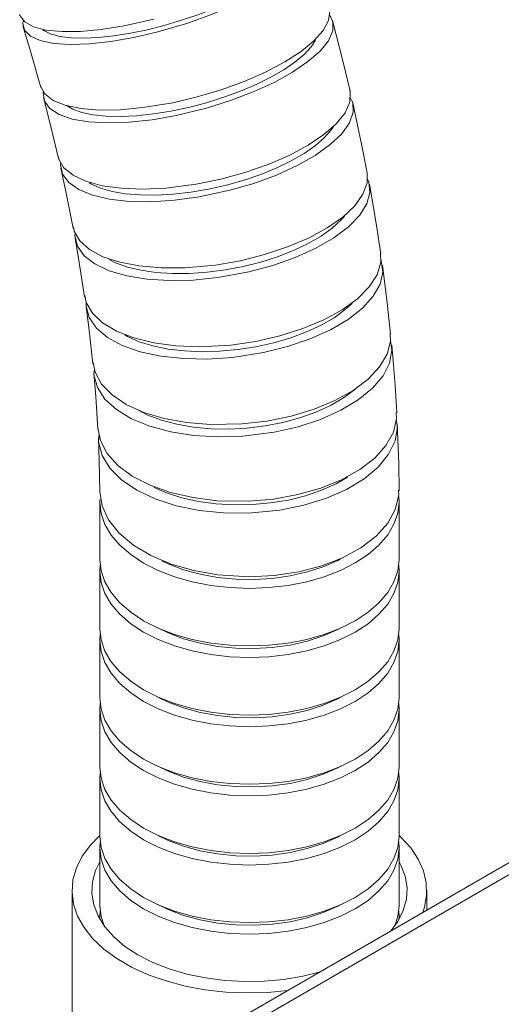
# Model space of a CAD drawing. Extents: x 13 to 426, y 6 to 274.
# Tile 36 of 40: x 326 to 339, y 167 to 195. Entities that reach past the tile are written whole.
import ezdxf

# ---------------------------------------------------------------- set-up
doc = ezdxf.new("R2010")
doc.units = 0
doc.header["$MEASUREMENT"] = 0

msp = doc.modelspace()

# ---------------------------------------------------------------- linework, layer by layer
at = {"color": 7, "linetype": 'Continuous', "lineweight": 15}
for p, q in [((327.932, 181.189), (327.932, 179.563)), ((336.416, 179.563), (336.416, 181.196)), ((327.932, 179.236), (327.932, 177.603)), ((336.416, 177.603), (336.416, 179.236)), ((327.932, 177.277), (327.932, 175.644)), ((336.416, 175.644), (336.416, 177.277)), ((327.932, 175.317), (327.932, 173.684)), ((336.416, 173.684), (336.416, 175.317)), ((346.435, 174.962), (330.705, 165.881)), ((346.943, 174.912), (331.213, 165.831)), ((327.932, 173.358), (327.932, 171.725)), ((336.416, 171.725), (336.416, 173.358)), ((327.932, 171.398), (327.932, 169.766)), ((336.416, 169.766), (336.416, 171.398)), ((327.145, 170.186), (327.145, 163.964)), ((337.203, 169.632), (337.203, 170.186)), ((327.932, 169.439), (327.932, 169.371)), ((336.416, 169.371), (336.416, 169.439))]:
    msp.add_line(p, q, dxfattribs=at)
at = {"color": 7, "linetype": 'Continuous', "lineweight": 15, "flags": 128}
for points in [[(333.754, 197.324), (333.866, 197.158), (333.876, 196.938), (333.77, 196.689), (333.552, 196.417), (333.228, 196.13), (332.808, 195.837), (332.302, 195.545), (331.726, 195.264), (331.095, 195), (330.429, 194.761), (329.575, 194.51)], [(333.455, 196.8), (333.389, 196.643), (333.25, 196.448), (333.047, 196.244), (332.784, 196.033), (332.465, 195.819), (332.097, 195.607), (331.687, 195.4), (331.242, 195.202), (330.771, 195.017), (330.281, 194.849), (329.783, 194.7), (329.286, 194.574), (328.799, 194.472), (328.33, 194.396), (327.889, 194.349), (327.485, 194.33), (327.123, 194.34), (326.812, 194.38), (326.557, 194.448), (326.362, 194.542), (326.32, 194.572)], [(325.66, 195.006), (325.664, 194.972), (325.803, 194.793), (326.053, 194.656), (326.406, 194.564), (326.854, 194.521), (327.381, 194.526), (327.975, 194.581), (328.618, 194.684), (329.462, 194.874)], [(329.998, 192.505), (330.691, 192.669), (331.374, 192.872), (332.028, 193.11), (332.634, 193.375), (333.175, 193.66), (333.636, 193.957), (334.002, 194.258), (334.266, 194.553), (334.417, 194.835), (334.454, 195.096), (334.425, 195.179)], [(334.441, 195.001), (334.542, 194.793), (334.535, 194.539), (334.411, 194.262), (334.176, 193.969), (333.833, 193.669), (333.395, 193.37), (332.872, 193.081), (332.281, 192.81), (331.637, 192.565), (330.96, 192.353), (330.095, 192.142)], [(329.575, 194.51), (328.896, 194.352), (328.244, 194.238), (327.636, 194.171), (327.09, 194.153), (326.622, 194.184), (326.244, 194.264), (325.968, 194.391), (325.801, 194.56), (325.748, 194.767), (325.767, 194.84)], [(335.029, 192.833), (334.834, 193.654), (334.532, 194.836)], [(325.753, 194.679), (325.968, 193.962), (326.257, 192.938)], [(334.051, 194.28), (333.925, 194.089), (333.725, 193.874), (333.464, 193.655), (333.147, 193.438), (332.779, 193.225), (332.368, 193.022), (331.921, 192.832), (331.446, 192.658), (330.953, 192.504), (330.45, 192.373), (329.946, 192.267), (329.452, 192.187), (328.977, 192.136), (328.529, 192.115), (328.116, 192.123), (327.746, 192.161), (327.427, 192.228), (327.164, 192.323), (326.988, 192.424)], [(326.248, 192.976), (326.248, 192.973), (326.372, 192.753), (326.609, 192.572), (326.951, 192.433), (327.391, 192.341), (327.913, 192.298), (328.505, 192.307), (329.149, 192.365), (329.998, 192.505)], [(330.095, 192.142), (329.412, 192.024), (328.758, 191.953), (328.152, 191.933), (327.61, 191.963), (327.15, 192.043), (326.782, 192.17), (326.518, 192.342), (326.365, 192.552), (326.329, 192.795), (326.336, 192.818)], [(330.663, 190.197), (331.362, 190.34), (332.048, 190.528), (332.701, 190.754), (333.302, 191.013), (333.835, 191.298), (334.285, 191.6), (334.637, 191.911), (334.884, 192.222), (335.017, 192.523), (335.033, 192.808), (335.017, 192.85)], [(326.334, 192.654), (326.518, 191.943), (326.763, 190.927)], [(335.025, 192.661), (335.101, 192.515), (335.114, 192.236), (335.01, 191.938), (334.791, 191.628), (334.463, 191.317), (334.037, 191.012), (333.523, 190.722), (332.937, 190.456), (332.295, 190.22), (331.616, 190.023), (330.745, 189.837)], [(335.514, 190.519), (335.355, 191.334), (335.104, 192.506)], [(334.558, 191.827), (334.501, 191.742), (334.304, 191.515), (334.044, 191.289), (333.728, 191.068), (333.36, 190.856), (332.948, 190.657), (332.499, 190.474), (332.022, 190.311), (331.525, 190.171), (331.017, 190.057), (330.509, 189.971), (330.01, 189.914), (329.528, 189.888), (329.073, 189.892), (328.654, 189.927), (328.278, 189.993), (327.952, 190.087), (327.682, 190.209), (327.644, 190.231)], [(326.764, 190.967), (326.77, 190.908), (326.915, 190.66), (327.174, 190.449), (327.537, 190.278), (327.996, 190.154), (328.537, 190.08), (329.144, 190.058), (329.802, 190.087), (330.663, 190.197)], [(330.745, 189.837), (330.052, 189.743), (329.385, 189.7), (328.764, 189.71), (328.205, 189.771), (327.724, 189.883), (327.336, 190.042), (327.051, 190.245), (326.877, 190.484), (326.82, 190.753), (326.831, 190.805)], [(326.826, 190.646), (326.979, 189.945), (327.178, 188.947)], [(331.212, 187.907), (331.916, 188.03), (332.603, 188.201), (333.255, 188.418), (333.852, 188.672), (334.378, 188.957), (334.818, 189.265), (335.159, 189.587), (335.392, 189.914), (335.51, 190.236), (335.509, 190.536)], [(335.509, 190.352), (335.556, 190.263), (335.587, 189.959), (335.498, 189.639), (335.294, 189.312), (334.978, 188.988), (334.562, 188.676), (334.056, 188.384), (333.475, 188.121), (332.835, 187.895), (332.154, 187.712), (331.278, 187.551)], [(335.898, 188.222), (335.774, 189.03), (335.575, 190.194)], [(334.868, 189.284), (334.778, 189.184), (334.52, 188.951), (334.205, 188.726), (333.837, 188.514), (333.424, 188.318), (332.973, 188.143), (332.494, 187.991), (331.994, 187.865), (331.483, 187.768), (330.971, 187.702), (330.466, 187.667), (329.98, 187.665), (329.52, 187.695), (329.095, 187.757), (328.713, 187.85), (328.381, 187.971), (328.197, 188.064)], [(327.185, 188.987), (327.204, 188.865), (327.366, 188.589), (327.642, 188.346), (328.022, 188.143), (328.497, 187.986), (329.052, 187.879), (329.673, 187.826), (330.341, 187.828), (331.212, 187.907)], [(331.278, 187.551), (330.578, 187.481), (329.901, 187.466), (329.267, 187.506), (328.694, 187.599), (328.198, 187.744), (327.792, 187.936), (327.49, 188.17), (327.299, 188.438), (327.224, 188.735), (327.235, 188.812)], [(327.229, 188.671), (327.349, 187.982), (327.502, 187.003)], [(331.644, 185.639), (332.351, 185.742), (333.04, 185.898), (333.69, 186.104), (334.284, 186.353), (334.804, 186.639), (335.237, 186.953), (335.568, 187.287), (335.791, 187.631), (335.896, 187.975), (335.885, 188.238)], [(335.892, 188.074), (335.91, 188.039), (335.954, 187.709), (335.877, 187.366), (335.684, 187.021), (335.378, 186.684), (334.97, 186.364), (334.47, 186.07), (333.893, 185.811), (333.255, 185.594), (332.574, 185.425), (331.693, 185.289)], [(336.177, 185.951), (336.091, 186.749), (335.944, 187.901)], [(327.512, 187.042), (327.546, 186.849), (327.722, 186.543), (328.012, 186.268), (328.405, 186.032), (328.893, 185.842), (329.459, 185.702), (330.09, 185.618), (330.765, 185.591), (331.644, 185.639)], [(331.693, 185.289), (330.988, 185.243), (330.303, 185.256), (329.66, 185.326), (329.076, 185.452), (328.568, 185.63), (328.149, 185.855), (327.834, 186.121), (327.628, 186.42), (327.541, 186.744), (327.55, 186.843)], [(327.541, 186.733), (327.629, 186.059), (327.736, 185.104)], [(335.087, 186.82), (334.891, 186.643), (334.576, 186.414), (334.208, 186.202), (333.795, 186.01), (333.343, 185.842), (332.861, 185.7), (332.359, 185.589), (331.846, 185.509), (331.33, 185.462), (330.822, 185.449), (330.332, 185.471), (329.868, 185.526), (329.438, 185.615), (329.052, 185.734), (328.716, 185.883), (328.638, 185.925)], [(331.956, 183.405), (332.666, 183.487), (333.355, 183.627), (334.005, 183.823), (334.596, 184.067), (335.113, 184.354), (335.54, 184.675), (335.864, 185.021), (336.078, 185.382), (336.175, 185.747), (336.161, 185.967)], [(336.174, 185.766), (336.214, 185.494), (336.146, 185.129), (335.961, 184.765), (335.663, 184.415), (335.261, 184.087), (334.765, 183.791), (334.191, 183.535), (333.554, 183.327), (332.873, 183.173), (331.99, 183.061)], [(336.35, 183.715), (336.301, 184.501), (336.208, 185.634)], [(327.743, 185.141), (327.796, 184.869), (327.981, 184.533), (328.281, 184.226), (328.683, 183.956), (329.18, 183.732), (329.754, 183.56), (330.392, 183.444), (331.073, 183.388), (331.956, 183.405)], [(331.99, 183.061), (331.28, 183.04), (330.59, 183.081), (329.941, 183.182), (329.349, 183.341), (328.832, 183.553), (328.404, 183.811), (328.079, 184.11), (327.864, 184.44), (327.767, 184.792), (327.777, 184.965)], [(327.762, 184.841), (327.818, 184.185), (327.879, 183.26)], [(335.204, 184.417), (335.155, 184.375), (334.84, 184.142), (334.473, 183.93), (334.059, 183.742), (333.606, 183.581), (333.123, 183.45), (332.62, 183.352), (332.104, 183.289), (331.586, 183.261), (331.076, 183.27), (330.582, 183.315), (330.115, 183.395), (329.683, 183.51), (329.294, 183.655), (328.968, 183.822)], [(332.148, 181.215), (332.859, 181.276), (333.549, 181.401), (334.197, 181.586), (334.788, 181.825), (335.301, 182.112), (335.725, 182.439), (336.045, 182.797), (336.255, 183.175), (336.346, 183.562), (336.334, 183.731)], [(327.88, 183.295), (327.95, 182.936), (328.141, 182.57), (328.446, 182.23), (328.854, 181.927), (329.356, 181.669), (329.935, 181.463), (330.577, 181.316), (331.261, 181.23), (332.148, 181.215)], [(336.337, 183.523), (336.368, 183.315), (336.303, 182.927), (336.121, 182.546), (335.824, 182.183), (335.424, 181.848), (334.929, 181.551), (334.355, 181.3), (333.718, 181.102), (333.036, 180.963), (332.151, 180.879)], [(336.415, 181.514), (336.405, 182.285), (336.366, 183.403)], [(327.892, 183.005), (327.916, 182.371), (327.932, 181.474)], [(332.151, 180.879), (331.439, 180.884), (330.747, 180.955), (330.094, 181.088), (329.499, 181.281), (328.979, 181.528), (328.547, 181.821), (328.219, 182.154), (328, 182.515), (327.899, 182.895), (327.911, 183.137)], [(334.953, 181.892), (334.629, 181.708), (334.215, 181.524), (333.762, 181.369), (333.279, 181.249), (332.774, 181.165), (332.257, 181.118), (331.738, 181.109), (331.226, 181.139), (330.731, 181.207), (330.262, 181.311), (329.827, 181.451), (329.469, 181.606)], [(327.933, 181.508), (327.932, 181.494), (327.999, 181.084), (328.183, 180.686), (328.482, 180.312), (328.885, 179.972), (329.382, 179.676), (329.957, 179.432), (330.596, 179.248), (331.279, 179.128), (332.166, 179.074)], [(336.407, 181.346), (336.416, 181.196), (336.379, 180.876), (336.271, 180.563), (336.093, 180.259), (335.847, 179.972), (335.539, 179.706), (335.173, 179.465), (334.756, 179.254), (334.295, 179.076), (333.797, 178.934), (333.272, 178.831), (332.727, 178.768), (332.174, 178.747), (331.62, 178.767), (331.076, 178.829), (330.55, 178.932), (330.053, 179.073), (329.591, 179.25), (329.174, 179.461), (328.808, 179.701), (328.5, 179.967), (328.255, 180.254), (328.076, 180.556), (327.968, 180.87), (327.932, 181.189), (327.934, 181.266)], [(332.166, 179.074), (332.878, 179.109), (333.57, 179.211), (334.223, 179.38), (334.817, 179.609), (335.336, 179.893), (335.766, 180.222), (336.093, 180.589), (336.31, 180.981), (336.408, 181.39), (336.401, 181.529)], [(327.932, 179.563), (327.968, 179.243), (328.076, 178.929), (328.255, 178.626), (328.5, 178.338), (328.808, 178.072), (329.174, 177.831), (329.591, 177.62), (330.053, 177.442), (330.55, 177.3), (331.076, 177.197), (331.62, 177.135), (332.174, 177.114), (332.727, 177.135), (333.272, 177.197), (333.797, 177.3), (334.295, 177.442), (334.756, 177.62), (335.173, 177.831), (335.539, 178.072), (335.847, 178.338), (336.093, 178.626), (336.271, 178.929), (336.379, 179.243), (336.416, 179.563), (336.416, 179.563)], [(335.173, 177.505), (334.756, 177.293), (334.295, 177.115), (333.797, 176.974), (333.272, 176.871), (332.727, 176.808), (332.174, 176.787), (331.62, 176.808), (331.076, 176.871), (330.55, 176.974), (330.053, 177.115), (329.591, 177.293), (329.174, 177.505), (328.808, 177.745), (328.5, 178.012), (328.255, 178.299), (328.076, 178.602), (327.968, 178.917), (327.932, 179.236), (327.941, 179.399)], [(334.76, 179.581), (334.678, 179.539), (334.263, 179.357), (333.81, 179.21), (333.326, 179.099), (332.821, 179.028), (332.304, 178.997), (331.784, 179.007), (331.272, 179.057), (330.776, 179.148), (330.307, 179.276), (329.872, 179.44), (329.692, 179.524)], [(336.406, 179.399), (336.416, 179.236), (336.379, 178.917), (336.271, 178.602), (336.093, 178.299), (335.847, 178.012), (335.539, 177.745), (335.173, 177.505)], [(327.932, 177.603), (327.968, 177.284), (328.076, 176.97), (328.255, 176.666), (328.5, 176.379), (328.808, 176.113), (329.174, 175.872), (329.591, 175.661), (330.053, 175.483), (330.55, 175.341), (331.076, 175.238), (331.62, 175.176), (332.174, 175.155), (332.727, 175.176), (333.272, 175.238), (333.797, 175.341), (334.295, 175.483), (334.756, 175.661), (335.173, 175.872), (335.539, 176.113), (335.847, 176.379), (336.093, 176.666), (336.271, 176.97), (336.379, 177.284), (336.416, 177.603), (336.416, 177.603)], [(335.173, 175.545), (334.756, 175.334), (334.295, 175.156), (333.797, 175.014), (333.272, 174.911), (332.727, 174.849), (332.174, 174.828), (331.62, 174.849), (331.076, 174.911), (330.55, 175.014), (330.053, 175.156), (329.591, 175.334), (329.174, 175.545), (328.808, 175.786), (328.5, 176.052), (328.255, 176.34), (328.076, 176.643), (327.968, 176.957), (327.932, 177.277), (327.941, 177.44)], [(334.769, 177.626), (334.678, 177.578), (334.263, 177.397), (333.81, 177.25), (333.326, 177.14), (332.821, 177.069), (332.304, 177.038), (331.784, 177.048), (331.272, 177.099), (330.776, 177.19), (330.306, 177.319), (329.872, 177.484), (329.579, 177.626)], [(336.406, 177.44), (336.416, 177.277), (336.379, 176.957), (336.271, 176.643), (336.093, 176.34), (335.847, 176.052), (335.539, 175.786), (335.173, 175.545)], [(327.932, 175.644), (327.968, 175.324), (328.076, 175.01), (328.255, 174.707), (328.5, 174.42), (328.808, 174.153), (329.174, 173.912), (329.591, 173.701), (330.053, 173.523), (330.55, 173.382), (331.076, 173.279), (331.62, 173.216), (332.174, 173.195), (332.727, 173.216), (333.272, 173.279), (333.797, 173.382), (334.295, 173.523), (334.756, 173.701), (335.173, 173.912), (335.539, 174.153), (335.847, 174.42), (336.093, 174.707), (336.271, 175.01), (336.379, 175.324), (336.416, 175.644), (336.416, 175.644)], [(335.173, 173.586), (334.756, 173.375), (334.295, 173.197), (333.797, 173.055), (333.272, 172.952), (332.727, 172.889), (332.174, 172.869), (331.62, 172.889), (331.076, 172.952), (330.55, 173.055), (330.053, 173.197), (329.591, 173.375), (329.174, 173.586), (328.808, 173.827), (328.5, 174.093), (328.255, 174.38), (328.076, 174.683), (327.968, 174.998), (327.932, 175.317), (327.941, 175.481)], [(334.769, 175.666), (334.678, 175.619), (334.263, 175.438), (333.81, 175.29), (333.326, 175.18), (332.821, 175.109), (332.304, 175.079), (331.784, 175.089), (331.272, 175.14), (330.776, 175.231), (330.306, 175.36), (329.872, 175.524), (329.579, 175.666)], [(336.406, 175.481), (336.416, 175.317), (336.379, 174.998), (336.271, 174.683), (336.093, 174.38), (335.847, 174.093), (335.539, 173.827), (335.173, 173.586)], [(327.932, 173.684), (327.968, 173.365), (328.076, 173.051), (328.255, 172.747), (328.5, 172.46), (328.808, 172.194), (329.174, 171.953), (329.591, 171.742), (330.053, 171.564), (330.55, 171.422), (331.076, 171.319), (331.62, 171.257), (332.174, 171.236), (332.727, 171.257), (333.272, 171.319), (333.797, 171.422), (334.295, 171.564), (334.756, 171.742), (335.173, 171.953), (335.539, 172.194), (335.847, 172.46), (336.093, 172.747), (336.271, 173.051), (336.379, 173.365), (336.416, 173.684), (336.416, 173.684)], [(335.173, 171.626), (334.756, 171.415), (334.295, 171.237), (333.797, 171.095), (333.272, 170.993), (332.727, 170.93), (332.174, 170.909), (331.62, 170.93), (331.076, 170.993), (330.55, 171.095), (330.053, 171.237), (329.591, 171.415), (329.174, 171.626), (328.808, 171.867), (328.5, 172.133), (328.255, 172.421), (328.076, 172.724), (327.968, 173.038), (327.932, 173.358), (327.941, 173.521)], [(334.769, 173.707), (334.678, 173.659), (334.263, 173.478), (333.81, 173.331), (333.326, 173.221), (332.821, 173.15), (332.304, 173.119), (331.784, 173.129), (331.272, 173.18), (330.776, 173.271), (330.306, 173.4), (329.872, 173.565), (329.579, 173.707)], [(336.406, 173.521), (336.416, 173.358), (336.379, 173.038), (336.271, 172.724), (336.093, 172.421), (335.847, 172.133), (335.539, 171.867), (335.173, 171.626)], [(327.932, 171.746), (327.666, 171.473), (327.434, 171.156), (327.268, 170.826), (327.172, 170.487), (327.145, 170.143), (327.189, 169.8), (327.303, 169.462), (327.486, 169.135), (327.734, 168.822), (328.045, 168.529), (328.413, 168.258), (328.834, 168.015), (329.303, 167.802), (329.811, 167.623), (330.353, 167.48), (330.92, 167.374), (331.505, 167.308), (332.099, 167.283), (332.694, 167.298), (333.249, 167.35)], [(327.932, 171.725), (327.968, 171.405), (328.076, 171.091), (328.255, 170.788), (328.5, 170.501), (328.808, 170.234), (329.174, 169.993), (329.591, 169.782), (330.053, 169.604), (330.55, 169.463), (331.076, 169.36), (331.62, 169.297), (332.174, 169.276), (332.727, 169.297), (333.272, 169.36), (333.797, 169.463), (334.295, 169.604), (334.756, 169.782), (335.173, 169.993), (335.539, 170.234), (335.847, 170.501), (336.093, 170.788), (336.271, 171.091), (336.379, 171.405), (336.416, 171.725), (336.416, 171.725)], [(335.173, 169.667), (334.756, 169.456), (334.295, 169.278), (333.797, 169.136), (333.272, 169.033), (332.727, 168.971), (332.174, 168.95), (331.62, 168.971), (331.076, 169.033), (330.55, 169.136), (330.053, 169.278), (329.591, 169.456), (329.174, 169.667), (328.808, 169.908), (328.5, 170.174), (328.255, 170.461), (328.076, 170.765), (327.968, 171.079), (327.932, 171.398), (327.941, 171.562)], [(334.769, 171.747), (334.678, 171.7), (334.263, 171.519), (333.81, 171.372), (333.326, 171.261), (332.821, 171.19), (332.304, 171.16), (331.784, 171.17), (331.272, 171.221), (330.776, 171.312), (330.306, 171.441), (329.872, 171.605), (329.579, 171.747)], [(336.406, 171.562), (336.416, 171.398), (336.379, 171.079), (336.271, 170.765), (336.093, 170.461), (335.847, 170.174), (335.539, 169.908), (335.173, 169.667)], [(337.087, 169.565), (337.136, 169.715), (337.198, 170.057), (337.189, 170.401), (337.11, 170.742), (336.961, 171.075), (336.746, 171.396), (336.466, 171.699), (336.416, 171.746)], [(327.932, 171.001), (327.811, 170.749), (327.723, 170.429), (327.706, 170.105), (327.758, 169.782), (327.881, 169.466), (328.071, 169.161), (328.326, 168.872), (328.641, 168.604), (329.013, 168.361), (329.434, 168.147), (329.898, 167.965), (330.398, 167.817), (330.927, 167.708), (331.474, 167.637), (332.033, 167.607), (332.594, 167.617), (333.149, 167.667), (333.688, 167.758), (334.154, 167.872)], [(336.182, 169.043), (336.38, 169.312), (336.536, 169.623), (336.624, 169.943), (336.642, 170.267), (336.589, 170.59), (336.467, 170.906), (336.416, 171.001)], [(327.932, 169.766), (327.968, 169.446), (328.052, 169.186)], [(327.934, 169.368), (327.932, 169.439), (327.941, 169.602)], [(334.769, 169.788), (334.678, 169.741), (334.263, 169.559), (333.81, 169.412), (333.326, 169.302), (332.821, 169.231), (332.304, 169.2), (331.784, 169.21), (331.272, 169.261), (330.776, 169.352), (330.306, 169.481), (329.872, 169.646), (329.579, 169.788)], [(336.295, 169.186), (336.379, 169.446), (336.416, 169.766)], [(336.406, 169.602), (336.416, 169.439), (336.414, 169.368)]]:
    msp.add_lwpolyline(points, dxfattribs=at)

doc.saveas('drawing.dxf')
